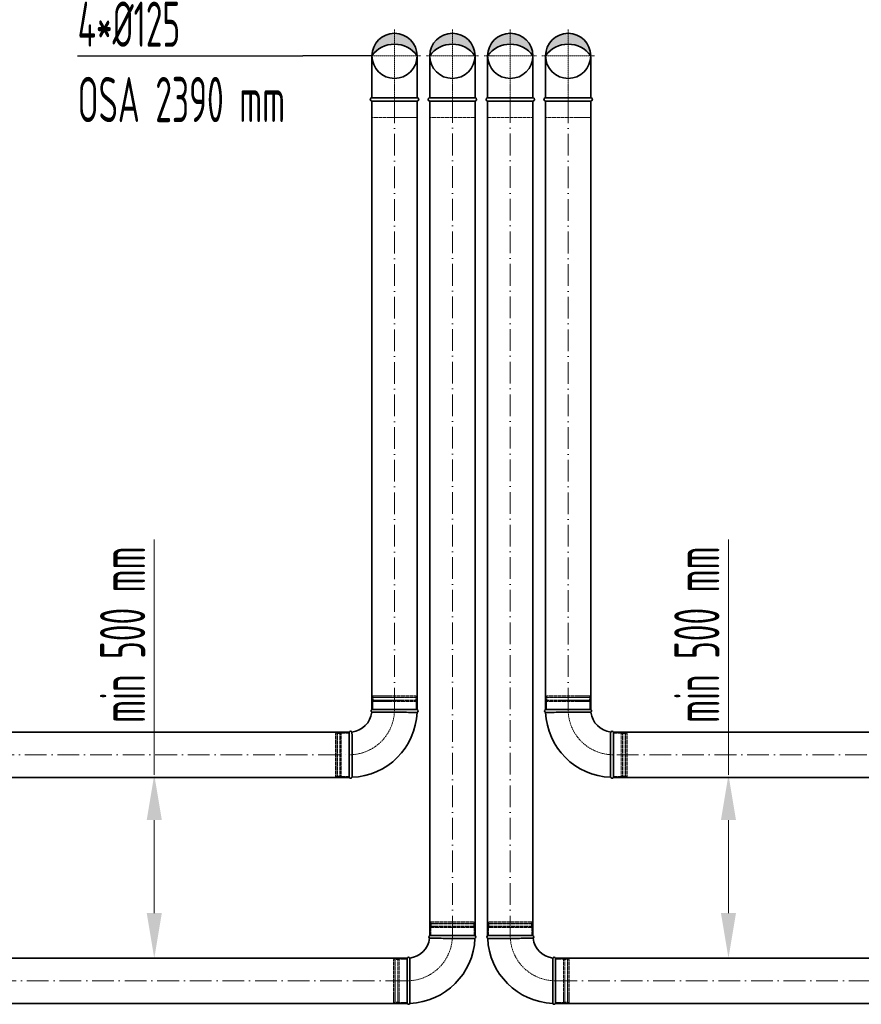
# Model space of a CAD drawing. Header units: millimetres. Extents: x -118717 to 8962, y 22910 to 145283.
# Tile 31 of 193: x -79455 to -77129, y 69149 to 71872. Entities that reach past the tile are written whole.
import ezdxf

# ---------------------------------------------------------------- set-up
doc = ezdxf.new("R2010")
doc.units = ezdxf.units.MM
for name, pattern in [('ACAD_ISO02W100', [15, 12, -3]), ('ACAD_ISO10W100', [18, 12, -3, 0, -3]), ('phl_thick', [0])]:
    doc.linetypes.add(name, pattern=pattern)
for name, color, linetype, lineweight in [('UT_KOTY - DIMENZE', 7, 'Continuous', 5), ('VZT_01 SUP (PŘÍVOD) - OBRYS', 5, 'Continuous', 35), ('VZT_02 SUP (PŘÍVOD) - OSA', 5, 'ACAD_ISO10W100', 5), ('VZT_05 ETA (ODVOD) - OBRYS', 6, 'Continuous', 35), ('VZT_06 ETA (ODVOD) - OSA', 6, 'ACAD_ISO10W100', 5), ('VZT_60_KOTY - DIMENZE', 7, 'Continuous', 5)]:
    doc.layers.add(name, color=color, linetype=linetype, lineweight=lineweight)
doc.layers.add('VZT_03 SUP (PŘÍVOD) - NETISK', color=8, linetype='ACAD_ISO02W100', lineweight=5, plot=False)
doc.layers.add('VZT_07 ETA (ODVOD) - NETISK', color=8, linetype='ACAD_ISO02W100', lineweight=5, plot=False)
doc.styles.add('EVORA_125', font='isocp.shx', dxfattribs={"width": 0.6, "height": 125})
doc.styles.add('ISOCP 2.5', font='isocp.shx', dxfattribs={"width": 0.6, "height": 2.5})

msp = doc.modelspace()

# ---------------------------------------------------------------- hatches: boundary and pattern name
at = {"layer": 'VZT_01 SUP (PŘÍVOD) - OBRYS'}
h = msp.add_hatch(color=256, dxfattribs=at)
h.dxf.hatch_style = 1
h.paths.add_polyline_path([(-78196.5, 71771.7, 0.242708), (-78259, 71803.9), (-78259, 71834.2, -0.414214)])
h.paths.add_polyline_path([(-78259, 71834.2), (-78259, 71803.9, 0.242708), (-78321.5, 71771.7, -0.414214)])
h = msp.add_hatch(color=256, dxfattribs=at)
h.dxf.hatch_style = 1
h.paths.add_polyline_path([(-78161.5, 71771.7, -0.242708), (-78099, 71803.9), (-78099, 71834.2, 0.414214)])
h.paths.add_polyline_path([(-78099, 71834.2), (-78099, 71803.9, -0.242708), (-78036.5, 71771.7, 0.414214)])
at = {"layer": 'VZT_05 ETA (ODVOD) - OBRYS'}
h = msp.add_hatch(color=256, dxfattribs=at)
h.dxf.hatch_style = 1
h.paths.add_polyline_path([(-78481.5, 71771.7, -0.242708), (-78419, 71803.9), (-78419, 71834.2, 0.414214)])
h.paths.add_polyline_path([(-78419, 71834.2), (-78419, 71803.9, -0.242708), (-78356.5, 71771.7, 0.414214)])
h = msp.add_hatch(color=256, dxfattribs=at)
h.dxf.hatch_style = 1
h.paths.add_polyline_path([(-78001.5, 71771.7, -0.242708), (-77939, 71803.9), (-77939, 71834.2, 0.414214)])
h.paths.add_polyline_path([(-77939, 71834.2), (-77939, 71803.9, -0.242708), (-77876.5, 71771.7, 0.414214)])

# ---------------------------------------------------------------- linework, layer by layer
at = {"layer": 'UT_KOTY - DIMENZE'}
for p, q in [((-79083.1, 69783.8), (-79083.1, 70434)), ((-77495.8, 69783.8), (-77495.8, 70434)), ((-79083.1, 69401.7), (-79083.1, 69658.8)), ((-77495.8, 69401.7), (-77495.8, 69658.8))]:
    msp.add_line(p, q, dxfattribs=at)
for points in [[(-79103.9, 69658.8), (-79062.2, 69658.8), (-79083.1, 69783.8)], [(-77516.7, 69658.8), (-77475, 69658.8), (-77495.8, 69783.8)], [(-79103.9, 69401.7), (-79062.2, 69401.7), (-79083.1, 69276.7)], [(-77516.7, 69401.7), (-77475, 69401.7), (-77495.8, 69276.7)]]:
    msp.add_solid(points, dxfattribs=at)
at = {"layer": 'VZT_01 SUP (PŘÍVOD) - OBRYS'}
for p, q in [((-78321.5, 69339.2), (-78196.5, 69339.2)), ((-78036.5, 69339.2), (-78161.5, 69339.2)), ((-78384, 69151.7), (-78384, 69276.7)), ((-77974, 69151.7), (-77974, 69276.7))]:
    msp.add_line(p, q, dxfattribs=at)
for points in [[(-78321.5, 71655.7), (-78321.5, 71771.7)], [(-78196.5, 71655.7), (-78196.5, 71771.7)], [(-78161.5, 71655.7), (-78161.5, 71771.7)], [(-78036.5, 71655.7), (-78036.5, 71771.7)], [(-78196.5, 71655.7), (-78321.5, 71655.7)], [(-78161.5, 71655.7), (-78036.5, 71655.7)], [(-78321.5, 69339.2), (-78321.5, 71646.7)], [(-78196.5, 71646.7), (-78321.5, 71646.7)], [(-78196.5, 69339.2), (-78196.5, 71646.7)], [(-78161.5, 69339.2), (-78161.5, 71646.7)], [(-78161.5, 71646.7), (-78036.5, 71646.7)], [(-78036.5, 69339.2), (-78036.5, 71646.7)], [(-80001, 69276.7), (-78384, 69276.7)], [(-76857.2, 69276.7), (-77974, 69276.7)], [(-80001, 69151.7), (-78384, 69151.7)], [(-76857.2, 69151.7), (-77974, 69151.7)]]:
    msp.add_lwpolyline(points, dxfattribs=at)
for centre in [(-78259, 71771.7), (-78099, 71771.7)]:
    msp.add_circle(centre, 62.5, dxfattribs=at)
for centre, radius, start, end in [((-78259, 71727.2), 76.7, 35.4307, 144.5693), ((-78099, 71727.2), 76.7, 35.4307, 144.5693), ((-78321.5, 71651.2), 4.5, 90, 270), ((-78196.5, 71651.2), 4.5, 270, 90), ((-78161.5, 71651.2), 4.5, 90, 270), ((-78036.5, 71651.2), 4.5, 270, 90), ((-78384, 69339.2), 62.5, 276.8302, 353.1698), ((-78384, 69339.2), 187.5, 272.3607, 357.6393), ((-78319.8, 69335.4), 4.17, 113.4678, 239.7019), ((-78198.2, 69335.4), 4.17, 291.1072, 66.5322), ((-78159.8, 69335.4), 4.17, 113.4678, 248.8928), ((-77974, 69339.2), 187.5, 182.3607, 267.6393), ((-78038.2, 69335.4), 4.17, 300.2981, 66.5322), ((-77974, 69339.2), 62.5, 186.8302, 263.1698), ((-78380.2, 69275.1), 4.17, 30.2981, 156.5322), ((-77977.8, 69275.1), 4.17, 23.4678, 149.7019), ((-78380.2, 69153.4), 4.17, 203.4678, 338.8928), ((-77977.8, 69153.4), 4.17, 201.1072, 336.5322)]:
    msp.add_arc(centre, radius, start, end, dxfattribs=at)
for points, knots in [([(-78321.9, 69331.8), (-78321.9, 69331.8), (-78320.4, 69331.8), (-78314.2, 69331.8), (-78309.7, 69331.7), (-78298.4, 69331.7), (-78291.6, 69331.7), (-78276.5, 69331.6), (-78268.5, 69331.6), (-78252.1, 69331.6), (-78244, 69331.6), (-78228.8, 69331.6), (-78221.9, 69331.5), (-78210.1, 69331.5), (-78205.4, 69331.5), (-78198.7, 69331.5), (-78196.9, 69331.5), (-78196.7, 69331.5), (-78196.7, 69331.5), (-78196.7, 69331.5)], [0, 0, 0, 0, 24.235852, 24.235852, 48.531845, 48.531845, 73.024415, 73.024415, 97.570898, 97.570898, 122.078339, 122.078339, 146.53579, 146.53579, 170.957495, 170.957495, 195.359468, 195.359468, 197.168246, 197.168246, 197.168246, 197.168246]), ([(-78036.1, 69331.8), (-78036.1, 69331.8), (-78037.6, 69331.8), (-78043.8, 69331.8), (-78048.3, 69331.7), (-78059.6, 69331.7), (-78066.4, 69331.7), (-78081.5, 69331.6), (-78089.5, 69331.6), (-78105.9, 69331.6), (-78114, 69331.6), (-78129.2, 69331.6), (-78136.1, 69331.5), (-78147.9, 69331.5), (-78152.6, 69331.5), (-78159.3, 69331.5), (-78161.1, 69331.5), (-78161.3, 69331.5), (-78161.3, 69331.5), (-78161.3, 69331.5)], [0, 0, 0, 0, 24.235852, 24.235852, 48.531845, 48.531845, 73.024415, 73.024415, 97.570898, 97.570898, 122.078339, 122.078339, 146.53579, 146.53579, 170.957495, 170.957495, 195.359468, 195.359468, 197.168246, 197.168246, 197.168246, 197.168246]), ([(-78376.6, 69277.2), (-78376.6, 69277.2), (-78376.6, 69277.1), (-78376.6, 69276.8), (-78376.6, 69276.5), (-78376.6, 69275.4), (-78376.6, 69274.7), (-78376.5, 69271.5), (-78376.5, 69268.4), (-78376.5, 69259.4), (-78376.4, 69253.3), (-78376.4, 69239.2), (-78376.4, 69231.3), (-78376.3, 69215.1), (-78376.3, 69206.9), (-78376.3, 69191), (-78376.3, 69183.6), (-78376.3, 69170.4), (-78376.3, 69164.8), (-78376.3, 69157.8), (-78376.3, 69155.7), (-78376.3, 69152.7), (-78376.3, 69151.9), (-78376.3, 69151.9)], [197.067977, 197.067977, 197.067977, 197.067977, 201.792196, 201.792196, 209.190204, 209.190204, 218.040239, 218.040239, 237.760854, 237.760854, 262.206108, 262.206108, 286.831239, 286.831239, 311.323072, 311.323072, 335.946087, 335.946087, 360.704397, 360.704397, 377.088273, 377.088273, 394.105327, 394.105327, 394.105327, 394.105327]), ([(-77981.4, 69277.2), (-77981.4, 69277.2), (-77981.4, 69277.1), (-77981.4, 69276.8), (-77981.4, 69276.5), (-77981.4, 69275.4), (-77981.5, 69274.7), (-77981.5, 69271.5), (-77981.5, 69268.4), (-77981.5, 69259.4), (-77981.6, 69253.3), (-77981.6, 69239.2), (-77981.6, 69231.3), (-77981.7, 69215.1), (-77981.7, 69206.9), (-77981.7, 69191), (-77981.7, 69183.6), (-77981.7, 69170.4), (-77981.7, 69164.8), (-77981.7, 69157.8), (-77981.7, 69155.7), (-77981.7, 69152.7), (-77981.7, 69151.9), (-77981.7, 69151.9)], [197.067977, 197.067977, 197.067977, 197.067977, 201.792196, 201.792196, 209.190204, 209.190204, 218.040239, 218.040239, 237.760854, 237.760854, 262.206108, 262.206108, 286.831239, 286.831239, 311.323072, 311.323072, 335.946087, 335.946087, 360.704397, 360.704397, 377.088273, 377.088273, 394.105327, 394.105327, 394.105327, 394.105327])]:
    msp.add_open_spline(points, degree=3, knots=knots, dxfattribs=at)
at = {"layer": 'VZT_02 SUP (PŘÍVOD) - OSA', "ltscale": 0.3}
for points in [[(-78259, 71844.2), (-78259, 71771.7)], [(-78099, 71844.2), (-78099, 71771.7)], [(-78259, 71771.7), (-78331.5, 71771.7)], [(-78259, 71771.7), (-78259, 71646.7)], [(-78186.5, 71771.7), (-78259, 71771.7)], [(-78171.5, 71771.7), (-78099, 71771.7)], [(-78099, 71771.7), (-78099, 71646.7)], [(-78099, 71771.7), (-78026.5, 71771.7)]]:
    msp.add_lwpolyline(points, dxfattribs=at)
at = {"layer": 'VZT_02 SUP (PŘÍVOD) - OSA', "ltscale": 5}
for points in [[(-78259, 71646.7), (-78259, 69339.2)], [(-78099, 71646.7), (-78099, 69339.2)], [(-78384, 69214.2), (-80001, 69214.2)], [(-77974, 69214.2), (-76857.2, 69214.2)]]:
    msp.add_lwpolyline(points, dxfattribs=at)
at = {"layer": 'VZT_02 SUP (PŘÍVOD) - OSA', "ltscale": 0.3}
for points in [[(-78259, 69339.2), (-78259, 69339.2, -0.414214), (-78384, 69214.2), (-78384, 69214.2)], [(-78099, 69339.2), (-78099, 69339.2, 0.414214), (-77974, 69214.2), (-77974, 69214.2)]]:
    msp.add_lwpolyline(points, format="xyb", dxfattribs=at)
at = {"layer": 'VZT_03 SUP (PŘÍVOD) - NETISK', "ltscale": 0.4}
for p, q in [((-78320, 69372.7), (-78198, 69372.7)), ((-78320, 69372.2), (-78320, 69372.7)), ((-78320, 69372.2), (-78198, 69372.2)), ((-78319, 69377.2), (-78199, 69377.2)), ((-78319, 69373.2), (-78319, 69377.2)), ((-78319, 69373.2), (-78199, 69373.2)), ((-78318, 69372.7), (-78318, 69373.2)), ((-78318, 69365.2), (-78318, 69372.2)), ((-78200, 69372.7), (-78200, 69373.2)), ((-78200, 69365.2), (-78200, 69372.2)), ((-78199, 69373.2), (-78199, 69377.2)), ((-78198, 69372.2), (-78198, 69372.7)), ((-78038, 69372.7), (-78160, 69372.7)), ((-78160, 69372.2), (-78160, 69372.7)), ((-78038, 69372.2), (-78160, 69372.2)), ((-78039, 69377.2), (-78159, 69377.2)), ((-78159, 69373.2), (-78159, 69377.2)), ((-78039, 69373.2), (-78159, 69373.2)), ((-78158, 69372.7), (-78158, 69373.2)), ((-78158, 69365.2), (-78158, 69372.2)), ((-78040, 69372.7), (-78040, 69373.2)), ((-78040, 69365.2), (-78040, 69372.2)), ((-78039, 69373.2), (-78039, 69377.2)), ((-78038, 69372.2), (-78038, 69372.7)), ((-78320, 69365.2), (-78198, 69365.2)), ((-78320, 69364.7), (-78320, 69365.2)), ((-78320, 69364.7), (-78198, 69364.7)), ((-78319, 69361.2), (-78199, 69361.2)), ((-78319, 69339.2), (-78319, 69361.2)), ((-78318, 69361.2), (-78318, 69364.7)), ((-78200, 69361.2), (-78200, 69364.7)), ((-78199, 69339.2), (-78199, 69361.2)), ((-78198, 69364.7), (-78198, 69365.2)), ((-78038, 69365.2), (-78160, 69365.2)), ((-78160, 69364.7), (-78160, 69365.2)), ((-78038, 69364.7), (-78160, 69364.7)), ((-78039, 69361.2), (-78159, 69361.2)), ((-78159, 69339.2), (-78159, 69361.2)), ((-78158, 69361.2), (-78158, 69364.7)), ((-78040, 69361.2), (-78040, 69364.7)), ((-78039, 69339.2), (-78039, 69361.2)), ((-78038, 69364.7), (-78038, 69365.2)), ((-78422, 69154.2), (-78422, 69274.2)), ((-78418, 69274.2), (-78422, 69274.2)), ((-78418, 69154.2), (-78418, 69274.2)), ((-78417.5, 69273.2), (-78418, 69273.2)), ((-78417.5, 69153.2), (-78417.5, 69275.2)), ((-78417, 69275.2), (-78417.5, 69275.2)), ((-78417, 69153.2), (-78417, 69275.2)), ((-78410, 69273.2), (-78417, 69273.2)), ((-78410, 69153.2), (-78410, 69275.2)), ((-78409.5, 69275.2), (-78410, 69275.2)), ((-78409.5, 69153.2), (-78409.5, 69275.2)), ((-78406, 69273.2), (-78409.5, 69273.2)), ((-78406, 69154.2), (-78406, 69274.2)), ((-78384, 69274.2), (-78406, 69274.2)), ((-77974, 69274.2), (-77952, 69274.2)), ((-77952, 69154.2), (-77952, 69274.2)), ((-77952, 69273.2), (-77948.5, 69273.2)), ((-77948.5, 69153.2), (-77948.5, 69275.2)), ((-77948.5, 69275.2), (-77948, 69275.2)), ((-77948, 69153.2), (-77948, 69275.2)), ((-77948, 69273.2), (-77941, 69273.2)), ((-77941, 69153.2), (-77941, 69275.2)), ((-77941, 69275.2), (-77940.5, 69275.2)), ((-77940.5, 69153.2), (-77940.5, 69275.2)), ((-77940.5, 69273.2), (-77940, 69273.2)), ((-77940, 69154.2), (-77940, 69274.2)), ((-77940, 69274.2), (-77936, 69274.2)), ((-77936, 69154.2), (-77936, 69274.2)), ((-78418, 69154.2), (-78422, 69154.2)), ((-78417.5, 69155.2), (-78418, 69155.2)), ((-78417, 69153.2), (-78417.5, 69153.2)), ((-78410, 69155.2), (-78417, 69155.2)), ((-78409.5, 69153.2), (-78410, 69153.2)), ((-78406, 69155.2), (-78409.5, 69155.2)), ((-78384, 69154.2), (-78406, 69154.2)), ((-77974, 69154.2), (-77952, 69154.2)), ((-77952, 69155.2), (-77948.5, 69155.2)), ((-77948.5, 69153.2), (-77948, 69153.2)), ((-77948, 69155.2), (-77941, 69155.2)), ((-77941, 69153.2), (-77940.5, 69153.2)), ((-77940.5, 69155.2), (-77940, 69155.2)), ((-77940, 69154.2), (-77936, 69154.2))]:
    msp.add_line(p, q, dxfattribs=at)
for points in [[(-78196.5, 71646.7), (-78196.5, 71601.7), (-78321.5, 71601.7), (-78321.5, 71646.7)], [(-78161.5, 71646.7), (-78161.5, 71601.7), (-78036.5, 71601.7), (-78036.5, 71646.7)]]:
    msp.add_lwpolyline(points, dxfattribs=at)
at = {"layer": 'VZT_05 ETA (ODVOD) - OBRYS'}
for p, q in [((-78481.5, 69964.2), (-78356.5, 69964.2)), ((-77876.5, 69964.2), (-78001.5, 69964.2)), ((-78544, 69776.7), (-78544, 69901.7)), ((-77814, 69776.7), (-77814, 69901.7))]:
    msp.add_line(p, q, dxfattribs=at)
for points in [[(-78481.5, 71655.7), (-78481.5, 71771.7)], [(-78356.5, 71655.7), (-78356.5, 71771.7)], [(-78001.5, 71655.7), (-78001.5, 71771.7)], [(-77876.5, 71655.7), (-77876.5, 71771.7)], [(-78481.5, 71655.7), (-78356.5, 71655.7)], [(-78001.5, 71655.7), (-77876.5, 71655.7)], [(-78481.5, 71646.7), (-78481.5, 69964.2)], [(-78481.5, 71646.7), (-78356.5, 71646.7)], [(-78356.5, 71646.7), (-78356.5, 69964.2)], [(-78001.5, 71646.7), (-78001.5, 69964.2)], [(-78001.5, 71646.7), (-77876.5, 71646.7)], [(-77876.5, 71646.7), (-77876.5, 69964.2)], [(-78544, 69901.7), (-79891.1, 69901.7)], [(-77814, 69901.7), (-76753.3, 69901.7)], [(-78544, 69776.7), (-79891.1, 69776.7)], [(-77814, 69776.7), (-76753.3, 69776.7)]]:
    msp.add_lwpolyline(points, dxfattribs=at)
for centre in [(-78419, 71771.7), (-77939, 71771.7)]:
    msp.add_circle(centre, 62.5, dxfattribs=at)
for centre, radius, start, end in [((-78419, 71727.2), 76.7, 35.4307, 144.5693), ((-77939, 71727.2), 76.7, 35.4307, 144.5693), ((-78481.5, 71651.2), 4.5, 90, 270), ((-78356.5, 71651.2), 4.5, 270, 90), ((-78001.5, 71651.2), 4.5, 90, 270), ((-77876.5, 71651.2), 4.5, 270, 90), ((-78544, 69964.2), 62.5, 276.8302, 353.1698), ((-78544, 69964.2), 187.5, 272.3607, 357.6393), ((-78479.8, 69960.4), 4.17, 113.4678, 239.7019), ((-78358.2, 69960.4), 4.17, 291.1072, 66.5322), ((-77999.8, 69960.4), 4.17, 113.4678, 248.8928), ((-77814, 69964.2), 187.5, 182.3607, 267.6393), ((-77878.2, 69960.4), 4.17, 300.2981, 66.5322), ((-77814, 69964.2), 62.5, 186.8302, 263.1698), ((-78540.2, 69900.1), 4.17, 30.2981, 156.5322), ((-77817.8, 69900.1), 4.17, 23.4678, 149.7019), ((-78540.2, 69778.4), 4.17, 203.4678, 338.8928), ((-77817.8, 69778.4), 4.17, 201.1072, 336.5322)]:
    msp.add_arc(centre, radius, start, end, dxfattribs=at)
for points, knots in [([(-78481.9, 69956.8), (-78481.9, 69956.8), (-78480.4, 69956.8), (-78474.2, 69956.8), (-78469.7, 69956.7), (-78458.4, 69956.7), (-78451.6, 69956.7), (-78436.5, 69956.6), (-78428.5, 69956.6), (-78412.1, 69956.6), (-78404, 69956.6), (-78388.8, 69956.6), (-78381.9, 69956.5), (-78370.1, 69956.5), (-78365.4, 69956.5), (-78358.7, 69956.5), (-78356.9, 69956.5), (-78356.7, 69956.5), (-78356.7, 69956.5), (-78356.7, 69956.5)], [0, 0, 0, 0, 24.235852, 24.235852, 48.531845, 48.531845, 73.024415, 73.024415, 97.570898, 97.570898, 122.078339, 122.078339, 146.53579, 146.53579, 170.957495, 170.957495, 195.359468, 195.359468, 197.168246, 197.168246, 197.168246, 197.168246]), ([(-77876.1, 69956.8), (-77876.1, 69956.8), (-77877.6, 69956.8), (-77883.8, 69956.8), (-77888.3, 69956.7), (-77899.6, 69956.7), (-77906.4, 69956.7), (-77921.5, 69956.6), (-77929.5, 69956.6), (-77945.9, 69956.6), (-77954, 69956.6), (-77969.2, 69956.6), (-77976.1, 69956.5), (-77987.9, 69956.5), (-77992.6, 69956.5), (-77999.3, 69956.5), (-78001.1, 69956.5), (-78001.3, 69956.5), (-78001.3, 69956.5), (-78001.3, 69956.5)], [0, 0, 0, 0, 24.235852, 24.235852, 48.531845, 48.531845, 73.024415, 73.024415, 97.570898, 97.570898, 122.078339, 122.078339, 146.53579, 146.53579, 170.957495, 170.957495, 195.359468, 195.359468, 197.168246, 197.168246, 197.168246, 197.168246]), ([(-78536.6, 69902.2), (-78536.6, 69902.2), (-78536.6, 69902.1), (-78536.6, 69901.8), (-78536.6, 69901.5), (-78536.6, 69900.4), (-78536.6, 69899.7), (-78536.5, 69896.5), (-78536.5, 69893.4), (-78536.5, 69884.4), (-78536.4, 69878.3), (-78536.4, 69864.2), (-78536.4, 69856.3), (-78536.3, 69840.1), (-78536.3, 69831.9), (-78536.3, 69816), (-78536.3, 69808.6), (-78536.3, 69795.4), (-78536.3, 69789.8), (-78536.3, 69782.8), (-78536.3, 69780.7), (-78536.3, 69777.7), (-78536.3, 69776.9), (-78536.3, 69776.9)], [197.067977, 197.067977, 197.067977, 197.067977, 201.792196, 201.792196, 209.190204, 209.190204, 218.040239, 218.040239, 237.760854, 237.760854, 262.206108, 262.206108, 286.831239, 286.831239, 311.323072, 311.323072, 335.946087, 335.946087, 360.704397, 360.704397, 377.088273, 377.088273, 394.105327, 394.105327, 394.105327, 394.105327]), ([(-77821.4, 69902.2), (-77821.4, 69902.2), (-77821.4, 69902.1), (-77821.4, 69901.8), (-77821.4, 69901.5), (-77821.4, 69900.4), (-77821.5, 69899.7), (-77821.5, 69896.5), (-77821.5, 69893.4), (-77821.5, 69884.4), (-77821.6, 69878.3), (-77821.6, 69864.2), (-77821.6, 69856.3), (-77821.7, 69840.1), (-77821.7, 69831.9), (-77821.7, 69816), (-77821.7, 69808.6), (-77821.7, 69795.4), (-77821.7, 69789.8), (-77821.7, 69782.8), (-77821.7, 69780.7), (-77821.7, 69777.7), (-77821.7, 69776.9), (-77821.7, 69776.9)], [197.067977, 197.067977, 197.067977, 197.067977, 201.792196, 201.792196, 209.190204, 209.190204, 218.040239, 218.040239, 237.760854, 237.760854, 262.206108, 262.206108, 286.831239, 286.831239, 311.323072, 311.323072, 335.946087, 335.946087, 360.704397, 360.704397, 377.088273, 377.088273, 394.105327, 394.105327, 394.105327, 394.105327])]:
    msp.add_open_spline(points, degree=3, knots=knots, dxfattribs=at)
at = {"layer": 'VZT_06 ETA (ODVOD) - OSA', "ltscale": 0.3}
for points in [[(-78419, 71844.2), (-78419, 71771.7)], [(-77939, 71844.2), (-77939, 71771.7)], [(-78491.5, 71771.7), (-78419, 71771.7)], [(-78419, 71771.7), (-78419, 71646.7)], [(-78419, 71771.7), (-78346.5, 71771.7)], [(-78011.5, 71771.7), (-77939, 71771.7)], [(-77939, 71771.7), (-77939, 71646.7)], [(-77939, 71771.7), (-77866.5, 71771.7)]]:
    msp.add_lwpolyline(points, dxfattribs=at)
at = {"layer": 'VZT_06 ETA (ODVOD) - OSA', "ltscale": 5}
for points in [[(-78419, 69964.2), (-78419, 71646.7)], [(-77939, 69964.2), (-77939, 71646.7)], [(-79891.1, 69839.2), (-78544, 69839.2)], [(-76753.3, 69839.2), (-77814, 69839.2)]]:
    msp.add_lwpolyline(points, dxfattribs=at)
at = {"layer": 'VZT_06 ETA (ODVOD) - OSA', "ltscale": 0.3}
for points in [[(-78419, 69964.2), (-78419, 69964.2, -0.414214), (-78544, 69839.2), (-78544, 69839.2)], [(-77939, 69964.2), (-77939, 69964.2, 0.414214), (-77814, 69839.2), (-77814, 69839.2)]]:
    msp.add_lwpolyline(points, format="xyb", dxfattribs=at)
at = {"layer": 'VZT_07 ETA (ODVOD) - NETISK', "ltscale": 0.4}
for p, q in [((-78480, 69997.7), (-78358, 69997.7)), ((-78480, 69997.2), (-78480, 69997.7)), ((-78480, 69997.2), (-78358, 69997.2)), ((-78479, 70002.2), (-78359, 70002.2)), ((-78479, 69998.2), (-78479, 70002.2)), ((-78479, 69998.2), (-78359, 69998.2)), ((-78478, 69997.7), (-78478, 69998.2)), ((-78478, 69990.2), (-78478, 69997.2)), ((-78360, 69997.7), (-78360, 69998.2)), ((-78360, 69990.2), (-78360, 69997.2)), ((-78359, 69998.2), (-78359, 70002.2)), ((-78358, 69997.2), (-78358, 69997.7)), ((-77878, 69997.7), (-78000, 69997.7)), ((-78000, 69997.2), (-78000, 69997.7)), ((-77878, 69997.2), (-78000, 69997.2)), ((-77879, 70002.2), (-77999, 70002.2)), ((-77999, 69998.2), (-77999, 70002.2)), ((-77879, 69998.2), (-77999, 69998.2)), ((-77998, 69997.7), (-77998, 69998.2)), ((-77998, 69990.2), (-77998, 69997.2)), ((-77880, 69997.7), (-77880, 69998.2)), ((-77880, 69990.2), (-77880, 69997.2)), ((-77879, 69998.2), (-77879, 70002.2)), ((-77878, 69997.2), (-77878, 69997.7)), ((-78480, 69990.2), (-78358, 69990.2)), ((-78480, 69989.7), (-78480, 69990.2)), ((-78480, 69989.7), (-78358, 69989.7)), ((-78479, 69986.2), (-78359, 69986.2)), ((-78479, 69964.2), (-78479, 69986.2)), ((-78478, 69986.2), (-78478, 69989.7)), ((-78360, 69986.2), (-78360, 69989.7)), ((-78359, 69964.2), (-78359, 69986.2)), ((-78358, 69989.7), (-78358, 69990.2)), ((-77878, 69990.2), (-78000, 69990.2)), ((-78000, 69989.7), (-78000, 69990.2)), ((-77878, 69989.7), (-78000, 69989.7)), ((-77879, 69986.2), (-77999, 69986.2)), ((-77999, 69964.2), (-77999, 69986.2)), ((-77998, 69986.2), (-77998, 69989.7)), ((-77880, 69986.2), (-77880, 69989.7)), ((-77879, 69964.2), (-77879, 69986.2)), ((-77878, 69989.7), (-77878, 69990.2)), ((-78582, 69779.2), (-78582, 69899.2)), ((-78578, 69899.2), (-78582, 69899.2)), ((-78578, 69779.2), (-78578, 69899.2)), ((-78577.5, 69898.2), (-78578, 69898.2)), ((-78577.5, 69778.2), (-78577.5, 69900.2)), ((-78577, 69900.2), (-78577.5, 69900.2)), ((-78577, 69778.2), (-78577, 69900.2)), ((-78570, 69898.2), (-78577, 69898.2)), ((-78570, 69778.2), (-78570, 69900.2)), ((-78569.5, 69900.2), (-78570, 69900.2)), ((-78569.5, 69778.2), (-78569.5, 69900.2)), ((-78566, 69898.2), (-78569.5, 69898.2)), ((-78566, 69779.2), (-78566, 69899.2)), ((-78544, 69899.2), (-78566, 69899.2)), ((-77814, 69899.2), (-77792, 69899.2)), ((-77792, 69779.2), (-77792, 69899.2)), ((-77792, 69898.2), (-77788.5, 69898.2)), ((-77788.5, 69778.2), (-77788.5, 69900.2)), ((-77788.5, 69900.2), (-77788, 69900.2)), ((-77788, 69778.2), (-77788, 69900.2)), ((-77788, 69898.2), (-77781, 69898.2)), ((-77781, 69778.2), (-77781, 69900.2)), ((-77781, 69900.2), (-77780.5, 69900.2)), ((-77780.5, 69778.2), (-77780.5, 69900.2)), ((-77780.5, 69898.2), (-77780, 69898.2)), ((-77780, 69779.2), (-77780, 69899.2)), ((-77780, 69899.2), (-77776, 69899.2)), ((-77776, 69779.2), (-77776, 69899.2)), ((-78578, 69779.2), (-78582, 69779.2)), ((-78577.5, 69780.2), (-78578, 69780.2)), ((-78577, 69778.2), (-78577.5, 69778.2)), ((-78570, 69780.2), (-78577, 69780.2)), ((-78569.5, 69778.2), (-78570, 69778.2)), ((-78566, 69780.2), (-78569.5, 69780.2)), ((-78544, 69779.2), (-78566, 69779.2)), ((-77814, 69779.2), (-77792, 69779.2)), ((-77792, 69780.2), (-77788.5, 69780.2)), ((-77788.5, 69778.2), (-77788, 69778.2)), ((-77788, 69780.2), (-77781, 69780.2)), ((-77781, 69778.2), (-77780.5, 69778.2)), ((-77780.5, 69780.2), (-77780, 69780.2)), ((-77780, 69779.2), (-77776, 69779.2))]:
    msp.add_line(p, q, dxfattribs=at)
for points in [[(-78481.5, 71646.7), (-78481.5, 71601.7), (-78356.5, 71601.7), (-78356.5, 71646.7)], [(-78001.5, 71646.7), (-78001.5, 71601.7), (-77876.5, 71601.7), (-77876.5, 71646.7)]]:
    msp.add_lwpolyline(points, dxfattribs=at)
at = {"layer": 'VZT_60_KOTY - DIMENZE', "linetype": 'ByBlock', "lineweight": -2}
msp.add_line((-78667.1, 71771.7), (-78672, 71771.7), dxfattribs=at)
for points in [[(-79294.9, 71771.7), (-78672, 71771.7)], [(-78481.5, 71771.7), (-78667.1, 71771.7)], [(-78667.1, 71771.7), (-78667.1, 71771.7)]]:
    msp.add_lwpolyline(points, dxfattribs=at)

# ---------------------------------------------------------------- texts
at = {"layer": 'UT_KOTY - DIMENZE', "char_height": 125, "attachment_point": 5, "rotation": 90, "style": 'ISOCP 2.5'}
for insert in [(-79170.6, 70171.4), (-77583.3, 70171.4)]:
    msp.add_mtext('min 500 mm', dxfattribs=dict(at, insert=insert))
at = {"layer": 'VZT_60_KOTY - DIMENZE', "linetype": 'phl_thick', "insert": (-79294.9, 71921.7), "char_height": 125, "attachment_point": 1, "style": 'EVORA_125'}
msp.add_mtext('4*%%C125\\POSA 2390 mm', dxfattribs=at)

doc.saveas('drawing.dxf')
